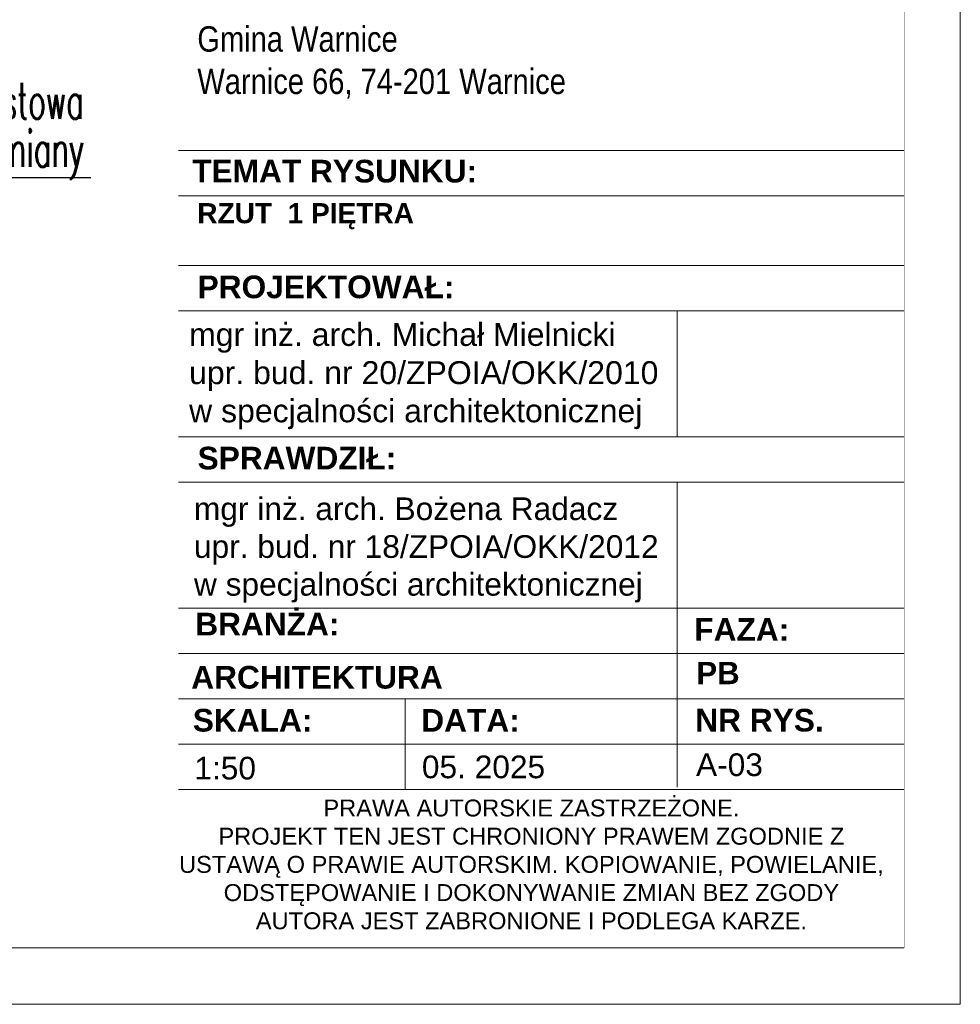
# Model space of a CAD drawing. Header units: millimetres. Extents: x 8949 to 18258, y -1077 to 30686.
# Tile 44 of 89: x 15025 to 15442, y 14702 to 15139. Entities that reach past the tile are written whole.
import ezdxf

# ---------------------------------------------------------------- set-up
doc = ezdxf.new("R2010")
doc.units = ezdxf.units.MM
doc.set_wipeout_variables(frame=1)
doc.layers.add('0A_OPISY OKIEN', color=3, linetype='Continuous')
doc.layers.add('0A_TABELKA', color=7, linetype='Continuous', lineweight=0)
doc.layers.add('0Z_OPISY', color=7, linetype='Continuous', lineweight=9)
doc.styles.add('1', font='simplex.shx', dxfattribs={"width": 0.6})
doc.styles.add('Arial', font='arial.ttf')

msp = doc.modelspace()

# ---------------------------------------------------------------- linework, layer by layer
at = {"layer": '0A_OPISY OKIEN'}
msp.add_lwpolyline([(15056.75, 15069.03), (14770.04, 15069.03)], dxfattribs=at)
at = {"layer": '0Z_OPISY'}
for points in [[(12242.45, 14702.47), (15442.45, 14702.47), (15442.45, 16802.47), (12242.45, 16802.47)], [(12267.45, 14727.47), (15417.45, 14727.47), (15417.45, 16777.47), (12267.45, 16777.47)]]:
    msp.add_lwpolyline(points, close=True, dxfattribs=at)

# ---------------------------------------------------------------- texts
at = {"layer": '0A_OPISY OKIEN', "insert": (14953.52, 15089.79), "char_height": 16, "width": 200.3693, "attachment_point": 5, "line_spacing_factor": 0.8, "style": '1'}
msp.add_mtext('\\pxqr;rura spustowa\\Pprzeznaczona do wymiany', dxfattribs=at)

# ---------------------------------------------------------------- next in the draw order: wipeouts: each hides what was drawn before it
msp.add_wipeout([(15095.7, 14727.47), (15095.7, 15375.86), (15417.45, 15375.86), (15417.45, 14727.47)]).dxf.layer = '0A_TABELKA'

# ---------------------------------------------------------------- next in the draw order: linework, layer by layer
at = {"layer": '0A_TABELKA'}
for p, q in [((15095.7, 15081.04), (15417.45, 15081.04)), ((15095.7, 15060.93), (15417.45, 15060.93)), ((15095.7, 15030.03), (15417.45, 15030.03)), ((15095.7, 15009.92), (15417.45, 15009.92)), ((15095.7, 14954.1), (15417.45, 14954.1)), ((15095.7, 14933.99), (15417.45, 14933.99)), ((15316.91, 14933.99), (15316.91, 14798.75)), ((15316.91, 14933.99), (15316.91, 14798.75)), ((15095.7, 14878.17), (15417.45, 14878.17)), ((15095.7, 14878.17), (15417.45, 14878.17)), ((15095.7, 14858.06), (15417.45, 14858.06)), ((15095.7, 14837.95), (15417.45, 14837.95)), ((15196.25, 14837.95), (15196.25, 14797.73)), ((15095.7, 14817.84), (15417.45, 14817.84)), ((15095.7, 14797.73), (15417.45, 14797.73)), ((15417.45, 14727.47), (15095.7, 14727.47))]:
    msp.add_line(p, q, dxfattribs=at)
msp.add_lwpolyline([(15316.91, 15009.92), (15316.91, 14954.1)], dxfattribs=at)

# ---------------------------------------------------------------- next in the draw order: texts
at = {"layer": '0A_TABELKA', "style": 'Arial'}
for s, insert, char_height, width, attachment_point in [('\\A1;{\\fArial Narrow|b0|i0|c238|p34;\\H1.03419x;Gmina Warnice \\PWarnice 66, 74-201 Warnice}', (15104.02, 15136.17), 10.89, 454.5638, 1), ('{\\W1;\\fArial|b1|i0|c238|p34;TEMAT RYSUNKU:\\fArial Narrow|b1|i0|c238|p34;  }', (15101.73, 15076.96), 10.0547, 380.2601, 1), ('{\\fArial|b1|i0|c238|p34;RZUT  1 PIĘTRA}', (15103.98, 15057.74), 8.91, 460.3901, 1), ('{\\fArial|b1|i0|c238|p34;\\W1;PROJEKTOWAŁ:}', (15104.13, 15025.64), 10.0547, 28.8912, 1), ('{\\W1;mgr inż. arch. Michał Mielnicki \\Pupr. bud. nr 20/ZPOIA/OKK/2010\\Pw specjalności architektonicznej}', (15100.36, 15004.59), 10.1562, 469.362, 1), ('{\\fArial|b1|i0|c238|p34;SPRAWDZIŁ:}', (15104.13, 14949.71), 10.0547, 28.8912, 1), ('{\\W1;mgr inż. arch. Bożena Radacz\\Pupr. bud. nr 18/ZPOIA/OKK/2012\\Pw specjalności architektonicznej}', (15102.52, 14927.26), 10.0547, 467.0676, 1), ('{\\fArial|b1|i0|c238|p34;\\H1.102x;\\W1;BRANŻA:\\P\\fArial|b0|i0|c238|p34;\\H0.90744x;\\W0.8;\\P         }', (15103.09, 14876.1), 9.1216, 26.0508, 1), ('{\\fArial|b1|i0|c238|p34;\\H1.102x;\\W1;FAZA:\\P\\fArial|b0|i0|c238|p34;\\H0.90744x;\\W0.8;\\P\\pxi1.9692; }', (15324.46, 14873.71), 9.1216, 14.3812, 1), ('{\\fArial|b1|i0|c238|p34;PB}', (15325.36, 14854.33), 9.9, 29.0235, 1), ('{\\fArial|b1|i0|c238|p34;\\W1;ARCHITEKTURA}', (15101.31, 14852.53), 10.0547, 29.0235, 1), ('{\\fArial|b1|i0|c238|p34;\\W1;SKALA:}', (15102, 14833.47), 10.0547, 10.2029, 1), ('{\\fArial|b1|i0|c238|p34;\\W1;DATA:}', (15203.34, 14833.41), 10.0547, 10.2029, 1), ('{\\fArial|b1|i0|c238|p34;\\H1.102x;\\W1;NR RYS.\\P\\fArial|b0|i0|c238|p34;\\H0.90744x;\\W0.8; \\P   }', (15324.9, 14833.5), 9.1216, 118.9575, 1), ('{\\W1;\\fArial|b0|i0|c161|p34;1:5\\fArial|b0|i0|c238|p34;0}', (15102.7, 14812.23), 10.0547, 29.0235, 1), ('05. 2025', (15203.62, 14812.78), 10.055, 134.321, 1), ('A-03', (15325.22, 14813.75), 10.055, 29.0235, 1), ('{\\W1;PRAWA AUTORSKIE ZASTRZEŻONE.\\PPROJEKT TEN JEST CHRONIONY PRAWEM ZGODNIE Z USTAWĄ O PRAWIE AUTORSKIM. KOPIOWANIE, POWIELANIE, ODSTĘPOWANIE I DOKONYWANIE ZMIAN BEZ ZGODY AUTORA JEST ZABRONIONE I PODLEGA KARZE.}', (15252.2, 14764.47), 7.5, 313.6295, 5)]:
    msp.add_mtext(s, dxfattribs=dict(at, insert=insert, char_height=char_height, width=width, attachment_point=attachment_point))

doc.saveas('drawing.dxf')
